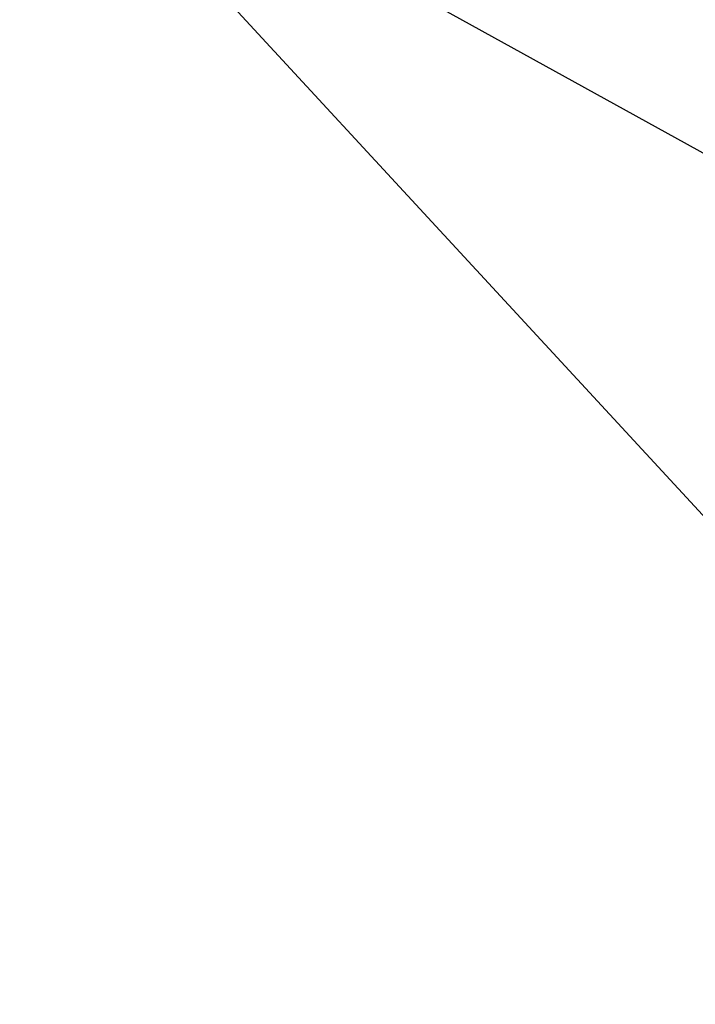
# Model space of a CAD drawing. Header units: millimetres. Extents: x -265 to 265, y -265 to 265.
# Tile 137 of 256: x -160.54 to -158.92, y -178.39 to -176.04. Entities that reach past the tile are written whole.
import ezdxf

# ---------------------------------------------------------------- set-up
doc = ezdxf.new("R2010")
doc.units = ezdxf.units.MM
doc.header["$MEASUREMENT"] = 0
doc.layers.add('OPERAK', color=7, linetype='Continuous', true_color=0x000000)

msp = doc.modelspace()

# ---------------------------------------------------------------- meshes
at = {"layer": 'OPERAK'}
mesh = msp.add_polyface(dxfattribs=at)
corners = [(-153.9462, -182.6011, 1022.675), (-155.9287, -180.4388, 1021.1602), (-150.9867, -183.1021, 1020.7717), (-155.0122, -181.8718, 1022.5279), (-154.3017, -182.3588, 1022.6263), (-151.6236, -180.371, 1016.9977), (-160.5361, -175.453, 1017.7955), (-152.0599, -181.6294, 1030.5785), (-151.3372, -182.1165, 1030.6616), (-150.4336, -180.029, 1030.7096), (-151.1516, -179.5436, 1030.6273), (-152.3964, -182.5667, 1030.2517), (-151.672, -183.054, 1030.3357), (-151.8678, -179.0557, 1030.5446), (-150.0088, -177.3834, 1029.821), (-150.7192, -176.8989, 1029.7379), (-152.7807, -181.1398, 1030.4949), (-153.1188, -182.077, 1030.1672), (-152.1353, -175.9214, 1029.5696), (-149.4308, -174.9177, 1028.0164), (-150.8331, -173.951, 1027.8447), (-153.2955, -178.0711, 1030.377), (-154.2173, -180.152, 1030.3256), (-154.5586, -181.0891, 1029.9963), (-154.8041, -181.916, 1029.4747), (-153.3622, -182.903, 1029.6477), (-153.6507, -177.8237, 1030.3346), (-152.4875, -175.6758, 1029.5272), (-154.5748, -179.9037, 1030.2828), (-154.917, -180.8407, 1029.9532), (-155.1631, -181.6677, 1029.431), (-155.3188, -182.8688, 1027.8391), (-154.9594, -183.116, 1027.8842), (-154.004, -177.5766, 1030.2924), (-152.8379, -175.4305, 1029.4847), (-154.9307, -179.6556, 1030.2402), (-155.2739, -180.5924, 1029.9102), (-154.714, -177.0771, 1030.2069), (-153.5419, -174.9346, 1029.3989), (-155.6453, -179.1543, 1030.1538), (-154.8937, -176.95, 1030.1851), (-153.7201, -174.8085, 1029.3771), (-155.0744, -176.8219, 1030.163), (-153.8994, -174.6813, 1029.3549), (-155.2559, -176.6929, 1030.1406), (-154.0792, -174.5533, 1029.3323), (-155.4379, -176.5632, 1030.1178), (-154.259, -174.4249, 1029.3094), (-155.6238, -176.4301, 1030.0941), (-154.4427, -174.2931, 1029.2856), (-155.2924, -181.8427, 1022.7482), (-154.3017, -182.3588, 1022.6263), (-155.3033, -183.0158, 1025.52), (-155.0122, -181.8718, 1022.5279)]
mesh.append_faces([[corners[k] for k in face] for face in [(0, 1, 2, 2), (3, 1, 4, 4), (1, 5, 2, 2), (0, 4, 1, 1), (1, 6, 5, 5), (7, 8, 9, 10), (11, 12, 8, 7), (13, 10, 14, 15), (16, 7, 10, 13), (17, 11, 7, 16), (18, 15, 19, 20), (21, 13, 15, 18), (22, 16, 13, 21), (23, 17, 16, 22), (24, 25, 17, 23), (26, 21, 18, 27), (28, 22, 21, 26), (29, 23, 22, 28), (30, 24, 23, 29), (31, 32, 24, 30), (33, 26, 27, 34), (35, 28, 26, 33), (36, 29, 28, 35), (37, 33, 34, 38), (39, 35, 33, 37), (40, 37, 38, 41), (42, 40, 41, 43), (44, 42, 43, 45), (46, 44, 45, 47), (48, 46, 47, 49), (50, 51, 52, 52), (53, 51, 50, 50)]])

doc.saveas('drawing.dxf')
